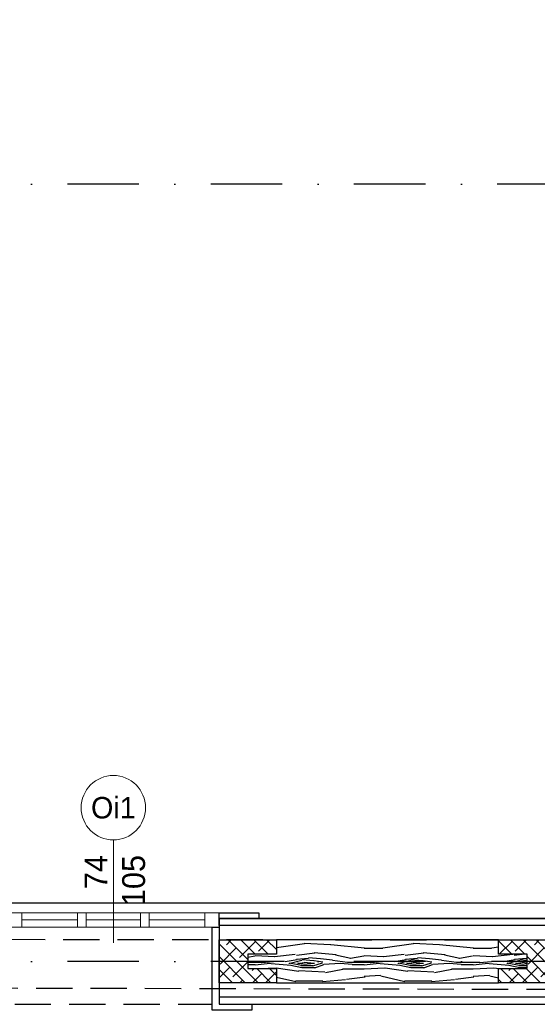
# Model space of a CAD drawing. Header units: centimetres. Extents: x 148485 to 162129, y -6573 to -2118.
# Tile 16 of 167: x 149196 to 149377, y -5742 to -5398. Entities that reach past the tile are written whole.
import ezdxf
from ezdxf.enums import TextEntityAlignment as Align

# ---------------------------------------------------------------- set-up
doc = ezdxf.new("R2010")
doc.units = ezdxf.units.CM
doc.header["$LTSCALE"] = 0.1
doc.linetypes.add('DASHDOT', pattern=[1, 0.5, -0.25, 0, -0.25])
doc.linetypes.add('DASHEDX2', pattern=[38.1, 25.4, -12.7])
doc.layers.get('0').update_dxf_attribs({"color": 45})
for name, color, linetype, lineweight in [('A_opis_stolarki', 61, 'Continuous', 15), ('A_stolarka_O', 4, 'Continuous', 15), ('HACZE', 52, 'Continuous', 9)]:
    doc.layers.add(name, color=color, linetype=linetype, lineweight=lineweight)
for name, color, linetype in [('A_wymiary_zewn', 4, 'Continuous'), ('hatch_R&F', 4, 'Continuous'), ('osie_R&F', 6, 'DASHDOT'), ('widoki_przerywana_R&F', 4, 'DASHEDX2'), ('widoki_R&F', 4, 'Continuous'), ('ściany_murowane_R&F', 13, 'Continuous')]:
    doc.layers.add(name, color=color, linetype=linetype)
doc.styles.add('TECH', font='flptechn.ttf')
doc.dimstyles.new('1_50 [cm]', dxfattribs={"dimtxt": 10, "dimasz": 0.5, "dimexe": 0.18, "dimexo": 0.0625, "dimgap": 3, "dimtad": 1, "dimrnd": 0.5, "dimdsep": 46, "dimtxsty": 'TECH', "dimblk1": 'KR', "dimblk2": 'KR', "dimsah": 1, "dimcen": 0.09, "dimse1": 1, "dimse2": 1, "dimclrt": 256, "dimadec": 0, "dimazin": 0, "dimtfac": 1, "dimtofl": 0, "dimtmove": 0, "dimatfit": 3, "dimfxl": 1, "dimtvp": 1, "dimtfill": 1, "dimtfillclr": 256, "dimtolj": 1, "dimtzin": 0, "dimarcsym": 0})

# ---------------------------------------------------------------- blocks, each defined once
blk = doc.blocks.new('KR')
for p, q in [((0, -14), (0, 14)), ((-7, 0), (7, 0)), ((-4.95, -4.95), (4.95, 4.95))]:
    blk.add_line(p, q)
blk = doc.blocks.new('*D233')
at = {"layer": 'A_wymiary_zewn', "color": 0, "lineweight": -2, "transparency": 16777216}
blk.add_line((149192.63, -5345.87), (149265.63, -5345.87), dxfattribs=at)
at = {"layer": 'Defpoints', "color": 0, "transparency": 16777216}
for p in [(149266.13, -5345.87), (149192.13, -5714.87), (149266.13, -5714.37)]:
    blk.add_point(p, dxfattribs=at)
at = {"layer": 'A_wymiary_zewn', "color": 0, "lineweight": -2, "transparency": 16777216, "xscale": 0.5, "yscale": 0.5, "zscale": 0.5, "rotation": 180}
blk.add_blockref('KR', (149192.13, -5345.87), dxfattribs=at)
at = {"layer": 'A_wymiary_zewn', "color": 0, "lineweight": -2, "transparency": 16777216, "xscale": 0.5, "yscale": 0.5, "zscale": 0.5}
blk.add_blockref('KR', (149266.13, -5345.87), dxfattribs=at)
at = {"layer": 'A_wymiary_zewn', "transparency": 16777216, "insert": (149229.13, -5337.87), "char_height": 10, "attachment_point": 5, "style": 'TECH', "bg_fill": 3, "box_fill_scale": 1.1, "bg_fill_color": 256, "bg_fill_true_color": 13158600, "bg_fill_transparency": 0}
blk.add_mtext('\\A1;74', dxfattribs=at)
blk = doc.blocks.new('*D234')
at = {"layer": 'A_wymiary_zewn', "color": 0, "lineweight": -2, "transparency": 16777216}
blk.add_line((149266.63, -5345.87), (149522, -5345.87), dxfattribs=at)
at = {"layer": 'Defpoints', "color": 0, "transparency": 16777216}
for p in [(149522.5, -5345.87), (149522.5, -5442.87), (149266.13, -5714.37)]:
    blk.add_point(p, dxfattribs=at)
at = {"layer": 'A_wymiary_zewn', "color": 0, "lineweight": -2, "transparency": 16777216, "xscale": 0.5, "yscale": 0.5, "zscale": 0.5, "rotation": 180}
blk.add_blockref('KR', (149266.13, -5345.87), dxfattribs=at)
at = {"layer": 'A_wymiary_zewn', "color": 0, "lineweight": -2, "transparency": 16777216, "xscale": 0.5, "yscale": 0.5, "zscale": 0.5}
blk.add_blockref('KR', (149522.5, -5345.87), dxfattribs=at)
at = {"layer": 'A_wymiary_zewn', "transparency": 16777216, "insert": (149394.32, -5337.87), "char_height": 10, "attachment_point": 5, "style": 'TECH', "bg_fill": 3, "box_fill_scale": 1.1, "bg_fill_color": 256, "bg_fill_true_color": 13158600, "bg_fill_transparency": 0}
blk.add_mtext('\\A1;256.5', dxfattribs=at)
blk = doc.blocks.new('*D237')
at = {"layer": 'A_wymiary_zewn', "color": 0, "lineweight": -2, "transparency": 16777216}
blk.add_line((148884, -5325.87), (149228.63, -5325.87), dxfattribs=at)
at = {"layer": 'Defpoints', "color": 0, "transparency": 16777216}
for p in [(149229.13, -5325.87), (148883.5, -5711.87), (149229.13, -5741.87)]:
    blk.add_point(p, dxfattribs=at)
at = {"layer": 'A_wymiary_zewn', "color": 0, "lineweight": -2, "transparency": 16777216, "xscale": 0.5, "yscale": 0.5, "zscale": 0.5, "rotation": 180}
blk.add_blockref('KR', (148883.5, -5325.87), dxfattribs=at)
at = {"layer": 'A_wymiary_zewn', "color": 0, "lineweight": -2, "transparency": 16777216, "xscale": 0.5, "yscale": 0.5, "zscale": 0.5}
blk.add_blockref('KR', (149229.13, -5325.87), dxfattribs=at)
at = {"layer": 'A_wymiary_zewn', "transparency": 16777216, "insert": (149056.32, -5317.87), "char_height": 10, "attachment_point": 5, "style": 'TECH', "bg_fill": 3, "box_fill_scale": 1.1, "bg_fill_color": 256, "bg_fill_true_color": 13158600, "bg_fill_transparency": 0}
blk.add_mtext('\\A1;345.5', dxfattribs=at)
blk = doc.blocks.new('*D238')
at = {"layer": 'A_wymiary_zewn', "color": 0, "lineweight": -2, "transparency": 16777216}
blk.add_line((149229.63, -5325.87), (150039.4, -5325.87), dxfattribs=at)
at = {"layer": 'Defpoints', "color": 0, "transparency": 16777216}
for p in [(150039.9, -5325.87), (149229.13, -5714.87), (150039.9, -5853.17)]:
    blk.add_point(p, dxfattribs=at)
at = {"layer": 'A_wymiary_zewn', "color": 0, "lineweight": -2, "transparency": 16777216, "xscale": 0.5, "yscale": 0.5, "zscale": 0.5, "rotation": 180}
blk.add_blockref('KR', (149229.13, -5325.87), dxfattribs=at)
at = {"layer": 'A_wymiary_zewn', "color": 0, "lineweight": -2, "transparency": 16777216, "xscale": 0.5, "yscale": 0.5, "zscale": 0.5}
blk.add_blockref('KR', (150039.9, -5325.87), dxfattribs=at)
at = {"layer": 'A_wymiary_zewn', "transparency": 16777216, "insert": (149634.51, -5317.87), "char_height": 10, "attachment_point": 5, "style": 'TECH', "bg_fill": 3, "box_fill_scale": 1.1, "bg_fill_color": 256, "bg_fill_true_color": 13158600, "bg_fill_transparency": 0}
blk.add_mtext('\\A1;811', dxfattribs=at)
blk = doc.blocks.new('*D240')
at = {"layer": 'A_wymiary_zewn', "color": 0, "lineweight": -2, "transparency": 16777216}
blk.add_line((148899, -5285.87), (149534.5, -5285.87), dxfattribs=at)
at = {"layer": 'Defpoints', "color": 0, "transparency": 16777216}
for p in [(149535, -5285.87), (149535, -5455.37), (148898.5, -5726.88)]:
    blk.add_point(p, dxfattribs=at)
at = {"layer": 'A_wymiary_zewn', "color": 0, "lineweight": -2, "transparency": 16777216, "xscale": 0.5, "yscale": 0.5, "zscale": 0.5, "rotation": 180}
blk.add_blockref('KR', (148898.5, -5285.87), dxfattribs=at)
at = {"layer": 'A_wymiary_zewn', "color": 0, "lineweight": -2, "transparency": 16777216, "xscale": 0.5, "yscale": 0.5, "zscale": 0.5}
blk.add_blockref('KR', (149535, -5285.87), dxfattribs=at)
at = {"layer": 'A_wymiary_zewn', "transparency": 16777216, "insert": (149216.75, -5277.87), "char_height": 10, "attachment_point": 5, "style": 'TECH', "bg_fill": 3, "box_fill_scale": 1.1, "bg_fill_color": 256, "bg_fill_true_color": 13158600, "bg_fill_transparency": 0}
blk.add_mtext('\\A1;636.5', dxfattribs=at)
blk = doc.blocks.new('*D244')
at = {"layer": 'A_wymiary_zewn', "color": 0, "lineweight": -2, "transparency": 16777216}
blk.add_line((148884, -5265.87), (150039.4, -5265.87), dxfattribs=at)
at = {"layer": 'Defpoints', "color": 0, "transparency": 16777216}
for p in [(150039.9, -5265.87), (148883.5, -5711.87), (150039.9, -5853.17)]:
    blk.add_point(p, dxfattribs=at)
at = {"layer": 'A_wymiary_zewn', "color": 0, "lineweight": -2, "transparency": 16777216, "xscale": 0.5, "yscale": 0.5, "zscale": 0.5, "rotation": 180}
blk.add_blockref('KR', (148883.5, -5265.87), dxfattribs=at)
at = {"layer": 'A_wymiary_zewn', "color": 0, "lineweight": -2, "transparency": 16777216, "xscale": 0.5, "yscale": 0.5, "zscale": 0.5}
blk.add_blockref('KR', (150039.9, -5265.87), dxfattribs=at)
at = {"layer": 'A_wymiary_zewn', "transparency": 16777216, "insert": (149461.7, -5257.87), "char_height": 10, "attachment_point": 5, "style": 'TECH', "bg_fill": 3, "box_fill_scale": 1.1, "bg_fill_color": 256, "bg_fill_true_color": 13158600, "bg_fill_transparency": 0}
blk.add_mtext('\\A1;1156.5', dxfattribs=at)
blk = doc.blocks.new('*D248')
at = {"layer": 'A_wymiary_zewn', "color": 0, "lineweight": -2, "transparency": 16777216}
blk.add_line((148761.74, -5711.37), (148761.74, -5443.37), dxfattribs=at)
at = {"layer": 'Defpoints', "color": 0, "transparency": 16777216}
for p in [(148761.74, -5442.87), (149522.5, -5442.87), (148883.5, -5711.87)]:
    blk.add_point(p, dxfattribs=at)
at = {"layer": 'A_wymiary_zewn', "color": 0, "lineweight": -2, "transparency": 16777216, "xscale": 0.5, "yscale": 0.5, "zscale": 0.5}
for p, rotation in [((148761.74, -5442.87), 90), ((148761.74, -5711.87), 270)]:
    blk.add_blockref('KR', p, dxfattribs=dict(at, rotation=rotation))
at = {"layer": 'A_wymiary_zewn', "transparency": 16777216, "insert": (148753.74, -5577.37), "char_height": 10, "attachment_point": 5, "rotation": 90, "style": 'TECH', "bg_fill": 3, "box_fill_scale": 1.1, "bg_fill_color": 256, "bg_fill_true_color": 13158600, "bg_fill_transparency": 0}
blk.add_mtext('\\A1;269', dxfattribs=at)
blk = doc.blocks.new('*D252')
at = {"layer": 'A_wymiary_zewn', "color": 0, "lineweight": -2, "transparency": 16777216}
blk.add_line((148884, -5305.87), (149522, -5305.87), dxfattribs=at)
at = {"layer": 'Defpoints', "color": 0, "transparency": 16777216}
for p in [(149522.5, -5305.87), (149522.5, -5442.87), (148883.5, -5711.87)]:
    blk.add_point(p, dxfattribs=at)
at = {"layer": 'A_wymiary_zewn', "color": 0, "lineweight": -2, "transparency": 16777216, "xscale": 0.5, "yscale": 0.5, "zscale": 0.5, "rotation": 180}
blk.add_blockref('KR', (148883.5, -5305.87), dxfattribs=at)
at = {"layer": 'A_wymiary_zewn', "color": 0, "lineweight": -2, "transparency": 16777216, "xscale": 0.5, "yscale": 0.5, "zscale": 0.5}
blk.add_blockref('KR', (149522.5, -5305.87), dxfattribs=at)
at = {"layer": 'A_wymiary_zewn', "transparency": 16777216, "insert": (149203, -5297.87), "char_height": 10, "attachment_point": 5, "style": 'TECH', "bg_fill": 3, "box_fill_scale": 1.1, "bg_fill_color": 256, "bg_fill_true_color": 13158600, "bg_fill_transparency": 0}
blk.add_mtext('\\A1;639', dxfattribs=at)
blk = doc.blocks.new('*D257')
at = {"layer": 'A_wymiary_zewn', "color": 0, "lineweight": -2, "transparency": 16777216}
blk.add_line((148701.74, -5726.38), (148701.74, -5455.87), dxfattribs=at)
at = {"layer": 'Defpoints', "color": 0, "transparency": 16777216}
for p in [(148701.74, -5455.37), (149535, -5455.37), (148898.48, -5726.88)]:
    blk.add_point(p, dxfattribs=at)
at = {"layer": 'A_wymiary_zewn', "color": 0, "lineweight": -2, "transparency": 16777216, "xscale": 0.5, "yscale": 0.5, "zscale": 0.5}
for p, rotation in [((148701.74, -5455.37), 90), ((148701.74, -5726.88), 270)]:
    blk.add_blockref('KR', p, dxfattribs=dict(at, rotation=rotation))
at = {"layer": 'A_wymiary_zewn', "transparency": 16777216, "insert": (148693.74, -5591.12), "char_height": 10, "attachment_point": 5, "rotation": 90, "style": 'TECH', "bg_fill": 3, "box_fill_scale": 1.1, "bg_fill_color": 256, "bg_fill_true_color": 13158600, "bg_fill_transparency": 0}
blk.add_mtext('\\A1;271.5', dxfattribs=at)
blk = doc.blocks.new('*D258')
at = {"layer": 'A_wymiary_zewn', "color": 0, "lineweight": -2, "transparency": 16777216}
for p, q in [((148701.74, -5408.38), (148701.74, -5442.87)), ((148701.74, -5454.87), (148701.74, -5443.37))]:
    blk.add_line(p, q, dxfattribs=at)
at = {"layer": 'Defpoints', "color": 0, "transparency": 16777216}
for p in [(148701.74, -5442.87), (149522.5, -5442.87), (149535, -5455.37)]:
    blk.add_point(p, dxfattribs=at)
at = {"layer": 'A_wymiary_zewn', "color": 0, "lineweight": -2, "transparency": 16777216, "xscale": 0.5, "yscale": 0.5, "zscale": 0.5}
for p, rotation in [((148701.74, -5442.87), 90), ((148701.74, -5455.37), 270)]:
    blk.add_blockref('KR', p, dxfattribs=dict(at, rotation=rotation))
at = {"layer": 'A_wymiary_zewn', "transparency": 16777216, "insert": (148693.74, -5421.45), "char_height": 10, "attachment_point": 5, "rotation": 90, "style": 'TECH', "bg_fill": 3, "box_fill_scale": 1.1, "bg_fill_color": 256, "bg_fill_true_color": 13158600, "bg_fill_transparency": 0}
blk.add_mtext('\\A1;12.5', dxfattribs=at)
blk = doc.blocks.new('*D259')
at = {"layer": 'A_wymiary_zewn', "color": 0, "lineweight": -2, "transparency": 16777216}
blk.add_line((148721.74, -5711.37), (148721.74, -5443.37), dxfattribs=at)
at = {"layer": 'Defpoints', "color": 0, "transparency": 16777216}
for p in [(148721.74, -5442.87), (149522.5, -5442.87), (148883.5, -5711.87)]:
    blk.add_point(p, dxfattribs=at)
at = {"layer": 'A_wymiary_zewn', "color": 0, "lineweight": -2, "transparency": 16777216, "xscale": 0.5, "yscale": 0.5, "zscale": 0.5}
for p, rotation in [((148721.74, -5442.87), 90), ((148721.74, -5711.87), 270)]:
    blk.add_blockref('KR', p, dxfattribs=dict(at, rotation=rotation))
at = {"layer": 'A_wymiary_zewn', "transparency": 16777216, "insert": (148713.74, -5577.37), "char_height": 10, "attachment_point": 5, "rotation": 90, "style": 'TECH', "bg_fill": 3, "box_fill_scale": 1.1, "bg_fill_color": 256, "bg_fill_true_color": 13158600, "bg_fill_transparency": 0}
blk.add_mtext('\\A1;269', dxfattribs=at)
blk = doc.blocks.new('*D260')
at = {"layer": 'A_wymiary_zewn', "color": 0, "lineweight": -2, "transparency": 16777216}
blk.add_line((148681.74, -6197.37), (148681.74, -5443.37), dxfattribs=at)
at = {"layer": 'Defpoints', "color": 0, "transparency": 16777216}
for p in [(148681.74, -5442.87), (149522.5, -5442.87), (148883.5, -6197.87)]:
    blk.add_point(p, dxfattribs=at)
at = {"layer": 'A_wymiary_zewn', "color": 0, "lineweight": -2, "transparency": 16777216, "xscale": 0.5, "yscale": 0.5, "zscale": 0.5}
for p, rotation in [((148681.74, -5442.87), 90), ((148681.74, -6197.87), 270)]:
    blk.add_blockref('KR', p, dxfattribs=dict(at, rotation=rotation))
at = {"layer": 'A_wymiary_zewn', "transparency": 16777216, "insert": (148673.74, -5820.37), "char_height": 10, "attachment_point": 5, "rotation": 90, "style": 'TECH', "bg_fill": 3, "box_fill_scale": 1.1, "bg_fill_color": 256, "bg_fill_true_color": 13158600, "bg_fill_transparency": 0}
blk.add_mtext('\\A1;755', dxfattribs=at)
blk = doc.blocks.new('osie_przyziemie')
at = {"layer": 'osie_R&F', "ltscale": 500}
for points in [[(150490.09, -5455.35), (148907.5, -5455.35)], [(150490.09, -5726.87), (148907.5, -5726.87)]]:
    blk.add_lwpolyline(points, dxfattribs=at)
blk = doc.blocks.new('opis_drzwi_K2')
at = {"color": 0}
blk.add_line((0, 71.89), (0, 0), dxfattribs=at)
blk.add_circle((0, -22.5), 22.5, dxfattribs=at)
at = {"color": 0, "style": 'TECH'}
for tag, p in [('SZ', (-4.13, 40.97)), ('WYS', (22.16, 40.95))]:
    blk.add_attdef(tag, text='', height=16, rotation=90, dxfattribs=at).set_placement(p, align=Align.RIGHT)
blk.add_attdef('S', text='', height=15, dxfattribs=at).set_placement((0, -22.5), align=Align.MIDDLE_CENTER)
blk = doc.blocks.new('*D308')
at = {"layer": 'A_wymiary_zewn', "color": 0, "lineweight": -2, "transparency": 16777216}
blk.add_line((148741.74, -5711.37), (148741.74, -5443.37), dxfattribs=at)
at = {"layer": 'Defpoints', "color": 0, "transparency": 16777216}
for p in [(148741.74, -5442.87), (149522.5, -5442.87), (148883.5, -5711.87)]:
    blk.add_point(p, dxfattribs=at)
at = {"layer": 'A_wymiary_zewn', "color": 0, "lineweight": -2, "transparency": 16777216, "xscale": 0.5, "yscale": 0.5, "zscale": 0.5}
for p, rotation in [((148741.74, -5442.87), 90), ((148741.74, -5711.87), 270)]:
    blk.add_blockref('KR', p, dxfattribs=dict(at, rotation=rotation))
at = {"layer": 'A_wymiary_zewn', "transparency": 16777216, "insert": (148733.74, -5577.37), "char_height": 10, "attachment_point": 5, "rotation": 90, "style": 'TECH', "bg_fill": 3, "box_fill_scale": 1.1, "bg_fill_color": 256, "bg_fill_true_color": 13158600, "bg_fill_transparency": 0}
blk.add_mtext('\\A1;269', dxfattribs=at)

msp = doc.modelspace()

# ---------------------------------------------------------------- linework, layer by layer
at = {"layer": 'A_stolarka_O'}
for p, q in [((149194.626, -5709.866), (149263.626, -5709.866)), ((149216.626, -5712.366), (149197.126, -5712.366)), ((149219.626, -5712.366), (149238.626, -5712.366)), ((149241.626, -5712.366), (149261.126, -5712.366))]:
    msp.add_line(p, q, dxfattribs=at)
for points in [[(149197.126, -5714.866), (149197.126, -5709.866), (149192.126, -5709.866), (149192.126, -5714.866)], [(149216.626, -5709.866), (149216.626, -5714.866), (149197.126, -5714.866), (149197.126, -5709.866)], [(149216.626, -5714.866), (149216.626, -5709.866), (149219.626, -5709.866), (149219.626, -5714.866)], [(149219.626, -5709.866), (149219.626, -5714.866), (149261.126, -5714.866), (149261.126, -5709.866)], [(149241.626, -5714.866), (149241.626, -5709.866), (149238.626, -5709.866), (149238.626, -5714.866)], [(149261.126, -5714.866), (149261.126, -5709.866), (149266.126, -5709.866), (149266.126, -5714.866)]]:
    msp.add_lwpolyline(points, close=True, dxfattribs=at)
at = {"layer": 'widoki_przerywana_R&F', "ltscale": 5}
msp.add_line((149194.626, -5741.866), (149263.626, -5741.866), dxfattribs=at)
at = {"layer": 'widoki_R&F'}
for points in [[(149793.004, -5526.866), (149793.004, -5445.366), (149525.004, -5445.366), (149525.004, -5714.366), (149266.126, -5714.366), (149266.126, -5711.866), (149522.504, -5711.866), (149522.504, -5442.866), (149795.504, -5442.866), (149795.504, -5526.866)], [(149266.126, -5741.866), (149277.508, -5741.866), (149277.508, -5743.866), (149263.626, -5743.866), (149263.626, -5714.866), (149266.126, -5714.866), (149266.126, -5741.866), (149266.126, -5741.866)]]:
    msp.add_lwpolyline(points, close=True, dxfattribs=at)
at = {"layer": 'widoki_R&F', "linetype": 'Continuous', "lineweight": -3, "ltscale": 0.5}
msp.add_lwpolyline([(149266.126, -5711.866), (149266.126, -5709.866), (149280.008, -5709.866), (149280.008, -5711.866)], close=True, dxfattribs=at)
at = {"layer": 'ściany_murowane_R&F', "lineweight": -3, "ltscale": 0.5}
msp.add_lwpolyline([(149770.504, -5526.866), (149795.504, -5526.866), (149795.504, -5442.866), (149522.504, -5442.866), (149522.504, -5711.866), (149266.126, -5711.866), (149266.126, -5741.866), (149662.857, -5741.866), (149662.857, -5711.866), (149547.504, -5711.866), (149547.504, -5467.866), (149770.504, -5467.866), (149770.504, -5526.866)], dxfattribs=at)

# ---------------------------------------------------------------- next in the draw order: dimensions: what is measured, and where the dimension line sits
at = {"layer": 'A_wymiary_zewn', "color": 4}
dim = msp.add_linear_dim(base=(149266.126, -5345.866), p1=(149192.126, -5714.866), p2=(149266.126, -5714.366), dimstyle='1_50 [cm]', override={"dimtmove": 1}, dxfattribs=at)
dim.commit()
dim.dimension.update_dxf_attribs({"geometry": '*D233', "text_midpoint": (149229.126, -5337.866)})

# ---------------------------------------------------------------- next in the draw order: dimensions: what is measured, and where the dimension line sits
dim = msp.add_linear_dim(base=(149229.126, -5325.866), p1=(148883.504, -5711.866), p2=(149229.126, -5741.866), dimstyle='1_50 [cm]', dxfattribs=at)
dim.commit()
dim.dimension.update_dxf_attribs({"geometry": '*D237', "text_midpoint": (149056.315, -5317.866)})
dim = msp.add_linear_dim(base=(149522.504, -5345.866), p1=(149266.126, -5714.366), p2=(149522.504, -5442.866), dimstyle='1_50 [cm]', override={"dimtmove": 1}, dxfattribs=at)
dim.commit()
dim.dimension.update_dxf_attribs({"geometry": '*D234', "text_midpoint": (149394.315, -5337.866)})

# ---------------------------------------------------------------- next in the draw order: dimensions: what is measured, and where the dimension line sits
dim = msp.add_linear_dim(base=(150039.9, -5325.866), p1=(149229.126, -5714.866), p2=(150039.9, -5853.169), dimstyle='1_50 [cm]', override={"dimtmove": 1}, dxfattribs=at)
dim.commit()
dim.dimension.update_dxf_attribs({"geometry": '*D238', "text_midpoint": (149634.513, -5317.866)})

# ---------------------------------------------------------------- next in the draw order: dimensions: what is measured, and where the dimension line sits
dim = msp.add_linear_dim(base=(149535.004, -5285.866), p1=(148898.504, -5726.879), p2=(149535.004, -5455.366), dimstyle='1_50 [cm]', dxfattribs=at)
dim.commit()
dim.dimension.update_dxf_attribs({"geometry": '*D240', "text_midpoint": (149216.754, -5277.866)})

# ---------------------------------------------------------------- next in the draw order: dimensions: what is measured, and where the dimension line sits
dim = msp.add_linear_dim(base=(150039.9, -5265.866), p1=(148883.504, -5711.866), p2=(150039.9, -5853.169), dimstyle='1_50 [cm]', override={"dimtmove": 1}, dxfattribs=at)
dim.commit()
dim.dimension.update_dxf_attribs({"geometry": '*D244', "text_midpoint": (149461.702, -5257.866)})

# ---------------------------------------------------------------- next in the draw order: dimensions: what is measured, and where the dimension line sits
dim = msp.add_linear_dim(base=(148761.736, -5442.866), p1=(148883.504, -5711.866), p2=(149522.504, -5442.866), angle=90, dimstyle='1_50 [cm]', override={"dimtmove": 1}, dxfattribs=at)
dim.commit()
dim.dimension.update_dxf_attribs({"geometry": '*D248', "text_midpoint": (148753.736, -5577.366)})

# ---------------------------------------------------------------- next in the draw order: dimensions: what is measured, and where the dimension line sits
dim = msp.add_linear_dim(base=(149522.504, -5305.866), p1=(148883.504, -5711.866), p2=(149522.504, -5442.866), dimstyle='1_50 [cm]', override={"dimtmove": 1}, dxfattribs=at)
dim.commit()
dim.dimension.update_dxf_attribs({"geometry": '*D252', "text_midpoint": (149203.004, -5297.866)})

# ---------------------------------------------------------------- next in the draw order: dimensions: what is measured, and where the dimension line sits
dim = msp.add_linear_dim(base=(148701.736, -5455.366), p1=(148898.482, -5726.879), p2=(149535.004, -5455.366), angle=90, dimstyle='1_50 [cm]', override={"dimtmove": 1}, dxfattribs=at)
dim.commit()
dim.dimension.update_dxf_attribs({"geometry": '*D257', "text_midpoint": (148693.736, -5591.123)})

# ---------------------------------------------------------------- next in the draw order: dimensions: what is measured, and where the dimension line sits
dim = msp.add_linear_dim(base=(148701.736, -5442.866), p1=(149535.004, -5455.366), p2=(149522.504, -5442.866), angle=90, dimstyle='1_50 [cm]', override={"dimtmove": 1}, dxfattribs=at)
dim.commit()
dim.dimension.update_dxf_attribs({"geometry": '*D258', "text_midpoint": (148701.736, -5421.445), "dimtype": 160})

# ---------------------------------------------------------------- next in the draw order: dimensions: what is measured, and where the dimension line sits
dim = msp.add_linear_dim(base=(148721.736, -5442.866), p1=(148883.504, -5711.866), p2=(149522.504, -5442.866), angle=90, dimstyle='1_50 [cm]', override={"dimtmove": 1}, dxfattribs=at)
dim.commit()
dim.dimension.update_dxf_attribs({"geometry": '*D259', "text_midpoint": (148713.736, -5577.366)})

# ---------------------------------------------------------------- next in the draw order: dimensions: what is measured, and where the dimension line sits
dim = msp.add_linear_dim(base=(148681.736, -5442.866), p1=(148883.504, -6197.866), p2=(149522.504, -5442.866), angle=90, dimstyle='1_50 [cm]', override={"dimtmove": 1}, dxfattribs=at)
dim.commit()
dim.dimension.update_dxf_attribs({"geometry": '*D260', "text_midpoint": (148673.736, -5820.366)})

# ---------------------------------------------------------------- next in the draw order: hatches: boundary and pattern name
at = {"layer": 'hatch_R&F'}
h = msp.add_hatch(dxfattribs=at)
h.set_pattern_fill('ANSI38', color=256, angle=90)
h.set_pattern_definition([(135, (-372.689, -4), (-2.24506403, -2.24506403), []), (225, (-372.689, -4), (-2.24506403, -6.73519209), [7.9375, -4.7625])])
h.paths.add_polyline_path([(149266.126, -5719.366), (149286.126, -5719.366), (149286.126, -5724.366), (149276.126, -5724.366), (149276.126, -5729.366), (149286.126, -5729.366), (149286.126, -5734.366), (149266.126, -5734.366), (149266.126, -5729.366), (149266.126, -5724.366)])
h = msp.add_hatch(dxfattribs=at)
h.set_pattern_fill('WOOD8', color=256, scale=1.5)
h.set_pattern_definition([(349.6952, (-442.69, 25.337), (228.600036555, -38.09980505), [4.259694, -421.711222]), (0, (-438.5, 24.575), (38.1, 38.1), [4.191, -33.909]), (18.4349, (-434.308, 24.575), (76.2000172, 38.0999391), [3.6144705, -116.868283]), (172.875, (-430.879, 25.718), (266.70001447, -38.09993454), [3.071736, -304.1002935]), (174.8056, (-433.927, 26.099), (381.000025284, -38.09981744), [4.208298, -416.619957]), (194.0362, (-438.118, 26.48), (-114.30002066, -38.09992533), [4.712703, -152.377597]), (9.4623, (-439.642, 25.337), (190.50002997, 38.0999298), [2.3175465, -229.4357235]), (353.6598, (-437.356, 25.718), (-304.79997661, 38.10006039), [3.450108, -341.560061]), (185.7106, (-433.927, 25.337), (-342.89997768, -38.10005066), [3.8290125, -379.071264]), (168.6901, (-437.737, 24.956), (152.40002937, -38.0999093), [1.942719, -192.329905]), (354.8056, (-446.119, 24.956), (-381.000025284, 38.09981744), [4.208298, -416.619957]), (348.6901, (-441.928, 24.575), (-152.40002937, 38.0999093), [3.885438, -190.387186]), (0, (-438.118, 23.813), (38.1, 38.1), [4.572, -33.528]), (20.556, (-433.546, 23.813), (190.50007021, 76.1998468), [3.255264, -322.271288]), (3.8141, (-430.498, 24.956), (533.39997427, 38.100233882), [5.727687, -567.04089]), (354.8056, (-424.783, 25.337), (-381.000025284, 38.09981744), [4.208298, -416.619957]), (0, (-420.592, 24.956), (38.1, 38.1), [4.191, -33.909]), (5.1944, (-454.501, 24.956), (381.000025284, 38.09981744), [4.208298, -416.619957]), (354.8056, (-450.31, 25.337), (-381.000025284, 38.09981744), [4.208298, -416.619957]), (0, (-454.5, 25.718), (38.1, 38.1), [2.286, -35.814]), (5.1944, (-452.215, 25.718), (381.000025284, 38.09981744), [4.208298, -416.619957]), (0, (-448.024, 26.1), (38.1, 38.1), [3.81, -34.29]), (10.3048, (-444.214, 26.099), (-228.600036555, -38.09980505), [4.259694, -421.711222]), (5.1944, (-440.023, 26.861), (381.000025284, 38.09981744), [4.208298, -416.619957]), (354.8056, (-435.832, 27.242), (-381.000025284, 38.09981744), [4.208298, -416.619957]), (354.8056, (-431.641, 26.861), (-381.000025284, 38.09981744), [4.208298, -416.619957]), (351.8699, (-427.45, 26.48), (-228.59999127, 38.09997482), [5.3881395, -264.019513]), (0, (-422.116, 25.718), (38.1, 38.1), [5.715, -32.385]), (347.4712, (-423.64, 2.858), (190.50001162, -38.09998475), [3.5126295, -347.751997]), (354.2894, (-420.211, 2.096), (-342.89997768, 38.10005066), [3.8290125, -379.071264]), (8.1301, (-423.64, 2.858), (228.59999127, 38.09997482), [2.6940885, -266.713602]), (9.4623, (-420.973, 3.239), (190.50002997, 38.0999298), [4.6350555, -227.118177]), (0, (-454.5, 4), (38.1, 38.1), [4.572, -33.528]), (350.5377, (-449.929, 4.001), (-190.50002997, 38.0999298), [2.3175465, -229.4357235]), (201.8014, (-447.643, 3.62), (114.30000984, 38.09999637), [2.0517615, -203.123025]), (192.9946, (-449.548, 2.858), (342.900029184, 76.199908), [5.083188, -503.234211]), (352.875, (-419.449, 2.858), (-266.70001447, 38.09993454), [3.071736, -304.1002935]), (7.125, (-419.449, 2.858), (266.70001447, 38.09993454), [3.071736, -304.1002935]), (0, (-454.5, 3.24), (38.1, 38.1), [3.048, -35.052]), (194.0362, (-451.453, 3.239), (-114.30002066, -38.09992533), [3.1418025, -153.948536]), (356.6335, (-446.119, 4.382), (-609.59997445, 38.10041802), [6.488202, -642.331443]), (357.7094, (-439.642, 4.001), (-914.400004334, 38.09983787), [9.53262, -943.729075]), (3.1798, (-430.117, 3.62), (647.700018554, 38.09965868), [6.8685915, -679.98895]), (9.4623, (-423.259, 4.001), (190.50002997, 38.0999298), [6.952602, -224.800668]), (10.3048, (-454.501, 0.572), (-228.600036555, -38.09980505), [4.259694, -421.711222]), (15.9454, (-450.31, 1.334), (-152.40000495, -38.09999644), [5.5474365, -271.824755]), (0, (-444.976, 2.858), (38.1, 38.1), [4.953, -33.147]), (351.8699, (-440.023, 2.858), (-228.59999127, 38.09997482), [5.3881395, -264.019513]), (3.5763, (-434.689, 2.096), (571.50002525, 38.09964605), [6.1078875, -604.681557]), (351.2538, (-428.593, 2.477), (266.6999754, -38.100159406), [5.0112555, -496.115988]), (345.9638, (-423.64, 1.715), (-114.30002066, 38.09992533), [4.712703, -152.377597]), (0, (-419.068, 0.572), (38.1, 38.1), [2.667, -35.433]), (174.8056, (-446.119, 4.382), (381.000025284, -38.09981744), [8.416557, -412.411697]), (355.2364, (-454.501, 6.668), (-419.10003665, 38.099677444), [9.1756995, -449.60907]), (0, (-445.357, 5.906), (38.1, 38.1), [8.763, -29.337]), (4.0856, (-436.594, 5.906), (495.300005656, 38.09985294), [10.695165, -524.0637855]), (0, (-425.926, 6.668), (38.1, 38.1), [9.525, -28.575]), (7.125, (-454.501, -1.333), (266.70001447, 38.09993454), [9.2151705, -297.956859]), (6.3402, (-445.357, -0.19), (304.79997661, 38.10006039), [6.9002145, -338.109954]), (357.5104, (-438.499, 0.572), (-838.199979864, 38.100680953), [8.771268, -868.356607]), (353.4802, (-429.7361, 0.191), (-990.599992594, 114.299982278), [13.4217915, -1328.758531]), (3.0128, (-454.501, 23.432), (685.800000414, 38.100156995), [7.24902, -717.6529335]), (351.8699, (-447.262, 23.813), (-228.59999127, 38.09997482), [8.0822295, -261.325462]), (357.6141, (-439.261, 22.67), (-876.300019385, 38.099342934), [9.1519245, -906.04147]), (10.6197, (-430.117, 22.289), (-419.099938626, -76.200307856), [6.2022225, -614.020819]), (0, (-424.02, 23.432), (38.1, 38.1), [7.62, -30.48]), (356.8202, (-454.501, 28.004), (-647.700018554, 38.09965868), [6.8685915, -679.98895]), (6.009, (-447.643, 27.623), (-380.999991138, -38.09997376), [7.279005, -720.620466]), (6.7098, (-440.404, 28.385), (-342.900038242, -38.099767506), [6.5216535, -645.645267]), (354.2894, (-433.927, 29.147), (-342.89997768, 38.10005066), [7.6580235, -375.242252]), (347.9052, (-426.307, 28.385), (-342.899946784, 76.200256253), [5.4550815, -540.053898]), (9.4623, (-420.973, 27.242), (190.50002997, 38.0999298), [4.6350555, -227.118177]), (3.8141, (-454.501, 20.765), (533.39997427, 38.100233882), [5.727687, -567.04089]), (347.1957, (-448.786, 21.146), (-495.299917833, 114.300282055), [8.595741, -850.979426]), (0, (-440.404, 19.24), (38.1, 38.1), [9.525, -28.575]), (5.4403, (-430.879, 19.241), (-419.100012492, -38.099747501), [8.037195, -795.683181]), (6.7098, (-422.878, 20.003), (-342.900038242, -38.099767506), [6.5216535, -645.645267]), (0, (-454.5, 30.67), (38.1, 38.1), [6.477, -31.623]), (8.1301, (-448.024, 30.671), (228.59999127, 38.09997482), [10.776318, -258.6313725]), (357.6141, (-437.356, 32.195), (-876.300019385, 38.099342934), [9.1519245, -906.04147]), (354.4725, (-428.2121, 31.814), (800.100066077, -76.199443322), [11.8661685, -1174.7515875]), (6.8428, (-454.501, -4), (-647.699976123, -76.200304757), [9.593352, -949.74015]), (0, (-444.976, -2.857), (38.1, 38.1), [10.668, -27.432]), (356.3478, (-434.3081, -2.857), (-1181.100036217, 76.1995157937), [17.943423, -1776.400727]), (0, (-454.5, 9.335), (38.1, 38.1), [9.144, -28.956]), (4.7636, (-445.357, 9.335), (419.10003665, 38.099677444), [9.1756995, -449.60907]), (358.1524, (-436.2131, 10.097), (-1143.00001771, 38.099783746), [11.8171335, -1169.897228]), (357.2737, (-424.402, 9.716), (-762.000010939, 38.099848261), [8.0100675, -792.99656]), (354.8056, (-454.501, 15.431), (-381.000025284, 38.09981744), [8.416557, -412.411697]), (0, (-446.12, 14.67), (38.1, 38.1), [12.192, -25.908]), (1.9092, (-433.9271, 14.669), (1104.899963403, 38.100923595), [11.436363, -1132.1984595]), (3.5763, (-422.497, 15.05), (571.50002525, 38.09964605), [6.1078875, -604.681557])])
h.paths.add_polyline_path([(149286.126, -5719.366), (149286.126, -5724.366), (149276.126, -5724.366), (149276.126, -5729.366), (149286.126, -5729.366), (149286.126, -5734.366), (149363.815, -5734.366), (149363.815, -5729.366), (149373.815, -5729.379), (149373.815, -5724.379), (149363.815, -5724.366), (149363.815, -5719.366)])
h = msp.add_hatch(dxfattribs=at)
h.set_pattern_fill('ANSI38', color=256, angle=90)
h.set_pattern_definition([(135, (-265, -4), (-2.24506403, -2.24506403), []), (225, (-265, -4), (-2.24506403, -6.73519209), [7.9375, -4.7625])])
h.paths.add_polyline_path([(149363.815, -5719.366), (149393.815, -5719.366), (149393.815, -5724.366), (149383.815, -5724.366), (149383.815, -5729.366), (149393.815, -5729.366), (149393.815, -5734.366), (149363.815, -5734.366), (149363.815, -5729.366), (149373.815, -5729.366), (149373.815, -5724.366), (149363.815, -5724.366)])

# ---------------------------------------------------------------- next in the draw order: linework, layer by layer
at = {"layer": 'HACZE'}
msp.add_line((149373.815, -5724.366), (149373.815, -5724.366), dxfattribs=at)
at = {"layer": 'widoki_przerywana_R&F', "color": 1, "ltscale": 5, "true_color": 0xfe0000}
msp.add_lwpolyline([(149665.225, -5725.094), (149386.616, -5719.496), (149357.633, -5719.466), (149153.397, -5719.231), (148883.785, -5719.994), (148888.261, -5864.504), (148902.234, -5864.155), (148897.296, -5735.461), (149665.623, -5737.308)], dxfattribs=at)
at = {"layer": 'widoki_R&F'}
for points in [[(149266.126, -5719.366), (149286.126, -5719.366), (149286.126, -5724.366), (149276.126, -5724.366), (149276.126, -5729.366), (149286.126, -5729.366), (149286.126, -5734.366), (149266.126, -5734.366), (149266.126, -5729.366), (149266.126, -5729.366), (149266.126, -5724.366), (149266.126, -5724.366), (149266.126, -5719.366)], [(149363.815, -5719.366), (149393.815, -5719.366), (149393.815, -5724.366), (149383.815, -5724.366), (149383.815, -5729.366), (149393.815, -5729.366), (149393.815, -5734.366), (149363.815, -5734.366), (149363.815, -5729.366), (149373.815, -5729.366), (149373.815, -5724.366), (149363.815, -5724.366), (149363.815, -5719.366)]]:
    msp.add_lwpolyline(points, dxfattribs=at)
for points in [[(149363.815, -5719.366), (149286.126, -5719.366), (149286.126, -5724.366), (149276.126, -5724.366), (149276.126, -5729.366), (149286.126, -5729.366), (149286.126, -5734.366), (149363.815, -5734.366), (149363.815, -5729.366), (149373.815, -5729.366), (149373.815, -5724.366), (149363.815, -5724.366)], [(149662.857, -5739.366), (149266.126, -5739.366), (149266.126, -5741.866), (149662.857, -5741.866)]]:
    msp.add_lwpolyline(points, close=True, dxfattribs=at)

# ---------------------------------------------------------------- next in the draw order: block references
at = {"layer": 'A_opis_stolarki'}
ref = msp.add_blockref('opis_drzwi_K2', (149229.126, -5684.435), dxfattribs=dict(at, xscale=-0.5, yscale=0.5, zscale=0.5, rotation=180))
ref.add_attrib('SZ', '74', dxfattribs={"layer": '0', "color": 0, "height": 8, "rotation": 90, "style": 'TECH'}).set_placement((149227.063, -5689.718), align=Align.RIGHT)
ref.add_attrib('WYS', '105', dxfattribs={"layer": '0', "color": 0, "height": 8, "rotation": 90, "style": 'TECH'}).set_placement((149240.204, -5689.71), align=Align.RIGHT)
ref.add_attrib('S', 'Oi1', dxfattribs={"layer": '0', "color": 0, "height": 7.5, "style": 'TECH'}).set_placement((149229.126, -5673.191), align=Align.MIDDLE_CENTER)
at = {"layer": 'HACZE'}
msp.add_blockref('osie_przyziemie', (-250.022, -0.013), dxfattribs=at)

# ---------------------------------------------------------------- next in the draw order: dimensions: what is measured, and where the dimension line sits
at = {"layer": 'A_wymiary_zewn'}
dim = msp.add_linear_dim(base=(148741.736, -5442.866), p1=(148883.504, -5711.866), p2=(149522.504, -5442.866), angle=90, dimstyle='1_50 [cm]', override={"dimtmove": 1}, dxfattribs=at)
dim.commit()
dim.dimension.update_dxf_attribs({"geometry": '*D308', "text_midpoint": (148733.736, -5577.366)})

# ---------------------------------------------------------------- next in the draw order: linework, layer by layer
at = {"layer": 'ściany_murowane_R&F', "color": 3, "lineweight": -3, "ltscale": 0.5}
msp.add_lwpolyline([(148883.504, -5895.366), (148881.004, -5895.366), (148881.004, -5895.366), (148878.004, -5895.366), (148878.004, -5706.366), (149517.004, -5706.366), (149517.004, -5706.366), (149517.004, -5706.366), (149517.004, -5706.366), (149517.004, -5706.366), (149517.004, -5437.366), (149801.004, -5437.366)], dxfattribs=at)

doc.saveas('drawing.dxf')
